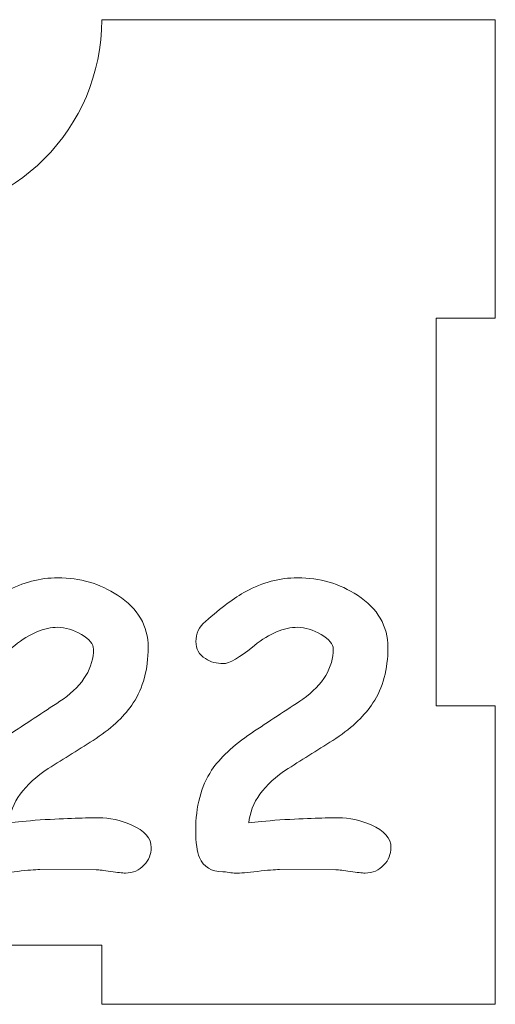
# Model space of a CAD drawing. Header units: millimetres. Extents: x -811 to 1340, y -192 to 870.
# Tile 148 of 256: x 583 to 607, y 163 to 213. Entities that reach past the tile are written whole.
import ezdxf

# ---------------------------------------------------------------- set-up
doc = ezdxf.new("R2010")
doc.units = ezdxf.units.MM
doc.header["$MEASUREMENT"] = 0
doc.layers.add('layer 1', color=7, linetype='Continuous')

msp = doc.modelspace()

# ---------------------------------------------------------------- linework, layer by layer
at = {"layer": 'layer 1', "color": 250, "lineweight": 9}
msp.add_open_spline([(606.8618, 178.1878), (606.8618, 178.1878), (606.8618, 163.0378), (606.8618, 163.0378), (606.8618, 163.0378), (606.8618, 163.0378), (586.8618, 163.0378), (586.8618, 163.0378), (586.8618, 163.0378), (586.8618, 163.0378), (586.8618, 166.0378), (586.8618, 166.0378), (586.8618, 166.0378), (586.8618, 166.0378), (566.8618, 166.0378), (566.8618, 166.0378), (566.8618, 166.0378), (566.8618, 166.0378), (566.8618, 163.0378), (566.8618, 163.0378), (566.8618, 163.0378), (566.8618, 163.0378), (546.8618, 163.0378), (546.8618, 163.0378), (546.8618, 163.0378), (546.8618, 163.0378), (546.8618, 178.1878), (546.8618, 178.1878), (546.8618, 178.1878), (546.8618, 178.1878), (549.8618, 178.1878), (549.8618, 178.1878), (549.8618, 178.1878), (549.8618, 178.1878), (549.8618, 197.8878), (549.8618, 197.8878), (549.8618, 197.8878), (549.8618, 197.8878), (546.8618, 197.8878), (546.8618, 197.8878), (546.8618, 197.8878), (546.8618, 197.8878), (546.8618, 213.0378), (546.8618, 213.0378), (546.8618, 213.0378), (546.8618, 213.0378), (566.8617, 213.0378), (566.8617, 213.0378), (566.8617, 213.0378), (566.8617, 207.5159), (571.3399, 203.0378), (576.8617, 203.0378), (576.8617, 203.0378), (582.3835, 203.0378), (586.8617, 207.5159), (586.8617, 213.0378), (586.8617, 213.0378), (586.8617, 213.0378), (606.8618, 213.0378), (606.8618, 213.0378), (606.8618, 213.0378), (606.8618, 213.0378), (606.8618, 197.8878), (606.8618, 197.8878), (606.8618, 197.8878), (606.8618, 197.8878), (603.8618, 197.8878), (603.8618, 197.8878), (603.8618, 197.8878), (603.8618, 197.8878), (603.8618, 178.1878), (603.8618, 178.1878), (603.8618, 178.1878), (603.8618, 178.1878), (606.8618, 178.1878), (606.8618, 178.1878)], degree=3, knots=[0, 0, 0, 0, 0.05, 0.05, 0.05, 0.05, 0.1, 0.1, 0.1, 0.1, 0.15, 0.15, 0.15, 0.15, 0.2, 0.2, 0.2, 0.2, 0.25, 0.25, 0.25, 0.25, 0.3, 0.3, 0.3, 0.3, 0.35, 0.35, 0.35, 0.35, 0.4, 0.4, 0.4, 0.4, 0.45, 0.45, 0.45, 0.45, 0.5, 0.5, 0.5, 0.5, 0.55, 0.55, 0.55, 0.55, 0.6, 0.6, 0.6, 0.6, 0.65, 0.65, 0.65, 0.65, 0.7, 0.7, 0.7, 0.7, 0.75, 0.75, 0.75, 0.75, 0.8, 0.8, 0.8, 0.8, 0.85, 0.85, 0.85, 0.85, 0.9, 0.9, 0.9, 0.9, 1, 1, 1, 1], dxfattribs=at)
at = {"layer": 'layer 1', "color": 114, "lineweight": 9}
for points in [[(588.0662, 169.7034), (587.9065, 169.7034), (587.6537, 169.73), (587.3108, 169.7866), (587.3108, 169.7866), (586.9714, 169.8399), (586.7253, 169.8664), (586.5756, 169.8664), (586.5756, 169.8664), (586.5756, 169.8664), (583.7106, 169.8765), (583.7106, 169.8765), (583.7106, 169.8765), (583.4611, 169.8765), (583.0884, 169.8465), (582.5893, 169.7866), (582.5893, 169.7866), (582.0869, 169.7267), (581.7109, 169.6968), (581.4579, 169.6968), (581.4579, 169.6968), (581.3848, 169.6968), (581.2815, 169.71), (581.1452, 169.7368), (581.1452, 169.7368), (581.0088, 169.7633), (580.9057, 169.7734), (580.8324, 169.7734), (580.8324, 169.7734), (580.2468, 169.7734), (579.8508, 170.013), (579.6444, 170.4853), (579.6444, 170.4853), (579.5147, 170.7848), (579.4483, 171.2473), (579.4483, 171.8697), (579.4483, 171.8697), (579.4483, 173.084), (579.7177, 174.1022), (580.2567, 174.9208), (580.2567, 174.9208), (580.6727, 175.5497), (581.3449, 176.182), (582.2765, 176.8108), (582.2765, 176.8108), (583.1549, 177.3898), (584.0267, 177.9655), (584.8986, 178.5344), (584.8986, 178.5344), (585.9267, 179.2831), (586.4392, 180.1315), (586.4392, 181.0799), (586.4392, 181.0799), (586.4392, 181.3261), (586.2328, 181.5724), (585.8236, 181.8153), (585.8236, 181.8153), (585.4142, 182.0582), (585.0149, 182.1813), (584.6257, 182.1813), (584.6257, 182.1813), (583.9368, 182.1813), (583.2082, 181.8752), (582.4362, 181.2596), (582.4362, 181.2596), (581.6676, 180.644), (581.1385, 180.3379), (580.8524, 180.3379), (580.8524, 180.3379), (580.5064, 180.3379), (580.2069, 180.4211), (579.9474, 180.5907), (579.9474, 180.5907), (579.6212, 180.8004), (579.4582, 181.0898), (579.4582, 181.4593), (579.4582, 181.4593), (579.4582, 181.8552), (579.6212, 182.1979), (579.9474, 182.4841), (579.9474, 182.4841), (580.7326, 183.1795), (581.418, 183.6852), (582.0037, 184.0047), (582.0037, 184.0047), (582.8488, 184.4673), (583.7207, 184.6968), (584.6257, 184.6968), (584.6257, 184.6968), (585.7503, 184.6968), (586.7652, 184.4007), (587.6669, 183.8085), (587.6669, 183.8085), (588.7018, 183.133), (589.2175, 182.2512), (589.2175, 181.1598), (589.2175, 181.1598), (589.2175, 180.0551), (588.9646, 179.1133), (588.4556, 178.3415), (588.4556, 178.3415), (588.0596, 177.7226), (587.4341, 177.1236), (586.5756, 176.5379), (586.5756, 176.5379), (585.7637, 176.0256), (584.9517, 175.5131), (584.1399, 175.0074), (584.1399, 175.0074), (582.9054, 174.2021), (582.2398, 173.2837), (582.1501, 172.249), (582.1501, 172.249), (582.5061, 172.2955), (583.0351, 172.3454), (583.7306, 172.4052), (583.7306, 172.4052), (585.1147, 172.4752), (586.1064, 172.5118), (586.702, 172.5118), (586.702, 172.5118), (587.261, 172.5118), (587.8134, 172.392), (588.3591, 172.1525), (588.3591, 172.1525), (589.0346, 171.853), (589.374, 171.4669), (589.374, 171.0011), (589.374, 171.0011), (589.374, 170.6617), (589.2542, 170.3656), (589.0146, 170.1128), (589.0146, 170.1128), (588.7583, 169.8399), (588.4455, 169.7034), (588.0662, 169.7034)], [(600.2512, 169.7034), (600.0915, 169.7034), (599.8387, 169.73), (599.4958, 169.7866), (599.4958, 169.7866), (599.1564, 169.8399), (598.9103, 169.8664), (598.7606, 169.8664), (598.7606, 169.8664), (598.7606, 169.8664), (595.8956, 169.8765), (595.8956, 169.8765), (595.8956, 169.8765), (595.6461, 169.8765), (595.2734, 169.8465), (594.7743, 169.7866), (594.7743, 169.7866), (594.2719, 169.7267), (593.8959, 169.6968), (593.6429, 169.6968), (593.6429, 169.6968), (593.5698, 169.6968), (593.4665, 169.71), (593.3302, 169.7368), (593.3302, 169.7368), (593.1938, 169.7633), (593.0907, 169.7734), (593.0174, 169.7734), (593.0174, 169.7734), (592.4318, 169.7734), (592.0358, 170.013), (591.8294, 170.4853), (591.8294, 170.4853), (591.6997, 170.7848), (591.6332, 171.2473), (591.6332, 171.8697), (591.6332, 171.8697), (591.6332, 173.084), (591.9027, 174.1022), (592.4417, 174.9208), (592.4417, 174.9208), (592.8577, 175.5497), (593.5299, 176.182), (594.4615, 176.8108), (594.4615, 176.8108), (595.3399, 177.3898), (596.2117, 177.9655), (597.0836, 178.5344), (597.0836, 178.5344), (598.1117, 179.2831), (598.6242, 180.1315), (598.6242, 181.0799), (598.6242, 181.0799), (598.6242, 181.3261), (598.4178, 181.5724), (598.0086, 181.8153), (598.0086, 181.8153), (597.5992, 182.0582), (597.1999, 182.1813), (596.8107, 182.1813), (596.8107, 182.1813), (596.1218, 182.1813), (595.3932, 181.8752), (594.6212, 181.2596), (594.6212, 181.2596), (593.8526, 180.644), (593.3235, 180.3379), (593.0374, 180.3379), (593.0374, 180.3379), (592.6914, 180.3379), (592.3919, 180.4211), (592.1324, 180.5907), (592.1324, 180.5907), (591.8062, 180.8004), (591.6432, 181.0898), (591.6432, 181.4593), (591.6432, 181.4593), (591.6432, 181.8552), (591.8062, 182.1979), (592.1324, 182.4841), (592.1324, 182.4841), (592.9176, 183.1795), (593.603, 183.6852), (594.1887, 184.0047), (594.1887, 184.0047), (595.0338, 184.4673), (595.9057, 184.6968), (596.8107, 184.6968), (596.8107, 184.6968), (597.9353, 184.6968), (598.9502, 184.4007), (599.8519, 183.8085), (599.8519, 183.8085), (600.8868, 183.133), (601.4025, 182.2512), (601.4025, 181.1598), (601.4025, 181.1598), (601.4025, 180.0551), (601.1496, 179.1133), (600.6406, 178.3415), (600.6406, 178.3415), (600.2446, 177.7226), (599.6191, 177.1236), (598.7606, 176.5379), (598.7606, 176.5379), (597.9487, 176.0256), (597.1367, 175.5131), (596.3249, 175.0074), (596.3249, 175.0074), (595.0904, 174.2021), (594.4248, 173.2837), (594.3351, 172.249), (594.3351, 172.249), (594.6911, 172.2955), (595.2201, 172.3454), (595.9156, 172.4052), (595.9156, 172.4052), (597.2997, 172.4752), (598.2914, 172.5118), (598.887, 172.5118), (598.887, 172.5118), (599.446, 172.5118), (599.9984, 172.392), (600.5441, 172.1525), (600.5441, 172.1525), (601.2196, 171.853), (601.5589, 171.4669), (601.5589, 171.0011), (601.5589, 171.0011), (601.5589, 170.6617), (601.4392, 170.3656), (601.1996, 170.1128), (601.1996, 170.1128), (600.9433, 169.8399), (600.6305, 169.7034), (600.2512, 169.7034)]]:
    msp.add_open_spline(points, degree=3, knots=[0, 0, 0, 0, 0.0285714, 0.0285714, 0.0285714, 0.0285714, 0.0571429, 0.0571429, 0.0571429, 0.0571429, 0.0857143, 0.0857143, 0.0857143, 0.0857143, 0.1142857, 0.1142857, 0.1142857, 0.1142857, 0.1428571, 0.1428571, 0.1428571, 0.1428571, 0.1714286, 0.1714286, 0.1714286, 0.1714286, 0.2, 0.2, 0.2, 0.2, 0.2285714, 0.2285714, 0.2285714, 0.2285714, 0.2571429, 0.2571429, 0.2571429, 0.2571429, 0.2857143, 0.2857143, 0.2857143, 0.2857143, 0.3142857, 0.3142857, 0.3142857, 0.3142857, 0.3428571, 0.3428571, 0.3428571, 0.3428571, 0.3714286, 0.3714286, 0.3714286, 0.3714286, 0.4, 0.4, 0.4, 0.4, 0.4285714, 0.4285714, 0.4285714, 0.4285714, 0.4571429, 0.4571429, 0.4571429, 0.4571429, 0.4857143, 0.4857143, 0.4857143, 0.4857143, 0.5142857, 0.5142857, 0.5142857, 0.5142857, 0.5428571, 0.5428571, 0.5428571, 0.5428571, 0.5714286, 0.5714286, 0.5714286, 0.5714286, 0.6, 0.6, 0.6, 0.6, 0.6285714, 0.6285714, 0.6285714, 0.6285714, 0.6571429, 0.6571429, 0.6571429, 0.6571429, 0.6857143, 0.6857143, 0.6857143, 0.6857143, 0.7142857, 0.7142857, 0.7142857, 0.7142857, 0.7428571, 0.7428571, 0.7428571, 0.7428571, 0.7714286, 0.7714286, 0.7714286, 0.7714286, 0.8, 0.8, 0.8, 0.8, 0.8285714, 0.8285714, 0.8285714, 0.8285714, 0.8571429, 0.8571429, 0.8571429, 0.8571429, 0.8857143, 0.8857143, 0.8857143, 0.8857143, 0.9142857, 0.9142857, 0.9142857, 0.9142857, 0.9428571, 0.9428571, 0.9428571, 0.9428571, 1, 1, 1, 1], dxfattribs=at)

doc.saveas('drawing.dxf')
